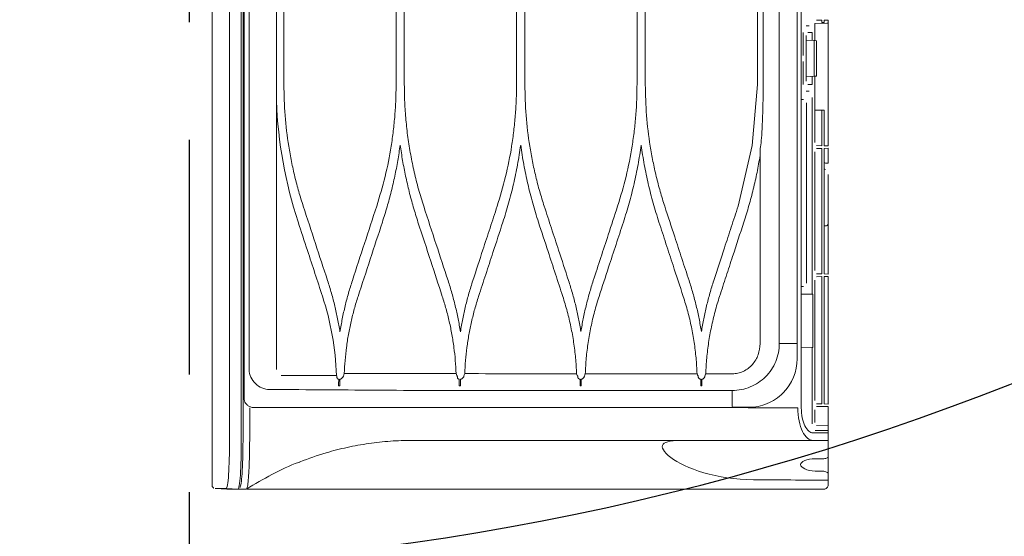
# Model space of a CAD drawing. Header units: inches. Extents: x 65192 to 78842, y -37594 to -36109.
# Tile 28 of 63: x 67292 to 67324, y -36754 to -36738. Entities that reach past the tile are written whole.
import ezdxf

# ---------------------------------------------------------------- set-up
doc = ezdxf.new("R2010")
doc.units = ezdxf.units.IN
doc.header["$MEASUREMENT"] = 0
doc.linetypes.add('HIDDEN', pattern=[0.375, 0.25, -0.125])
doc.layers.add('## 06 klimatyzator', color=30, linetype='Continuous', lineweight=15)
doc.layers.add('p--drzwi', color=7, linetype='Continuous')
doc.layers.add('p--podciąg', color=7, linetype='Continuous')

# ---------------------------------------------------------------- blocks, each defined once
blk = doc.blocks.new('drzwi-90-100')
blk.add_arc((10.8, 3.225), 84.153, 359.52334, 90.47666)
blk = doc.blocks.new('A$C66B7A3C4')
at = {"layer": '## 06 klimatyzator', "lineweight": 15}
for p, q in [((0.987, 1.56), (0.987, 85.44)), ((1.019, 84.083), (1.019, 2.917)), ((1.18, 3.822), (1.18, 83.178)), ((18.684, 82.346), (18.684, 4.654)), ((0.557, 43.5), (0.557, 1.56)), ((0.932, 1.56), (0.932, 43.5)), ((18.114, 43.5), (18.114, 4.654)), ((18.818, 43.5), (18.818, 2.6)), ((2.055, 29.154), (2.055, 3.822)), ((2.292, 17.395), (2.292, 12.923)), ((5.876, 12.923), (5.876, 17.499)), ((6.139, 17.499), (6.139, 12.923)), ((9.723, 12.923), (9.723, 17.499)), ((9.988, 17.499), (9.988, 12.923)), ((13.571, 12.923), (13.571, 17.499)), ((13.836, 17.499), (13.836, 12.923)), ((17.419, 12.923), (17.419, 17.499)), ((17.599, 17.499), (17.599, 12.923)), ((18.974, 14.795), (19.07, 14.795)), ((19.255, 14.871), (19.26, 14.871)), ((19.255, 14.322), (19.255, 14.871)), ((19.63, 14.878), (19.26, 14.871)), ((19.304, 14.975), (19.472, 14.978)), ((19.472, 14.978), (19.472, 14.907)), ((19.472, 14.907), (19.544, 14.907)), ((19.544, 14.98), (19.681, 14.982)), ((19.544, 14.907), (19.544, 14.98)), ((19.63, 14.878), (19.681, 14.878)), ((19.681, 14.878), (19.681, 14.982)), ((19.681, 14.878), (19.681, 11.069)), ((18.877, 13.854), (18.877, 14.585)), ((18.974, 13.026), (18.974, 14.484)), ((19.022, 14.587), (19.167, 14.587)), ((19.167, 14.327), (19.167, 14.587)), ((18.974, 14.337), (19.228, 14.324)), ((19.228, 14.324), (19.302, 14.32)), ((19.228, 13.186), (19.228, 14.324)), ((19.302, 14.32), (19.302, 13.19)), ((18.877, 12.924), (18.877, 13.655)), ((17.419, 12.923), (17.252, 10.971)), ((19.228, 13.186), (18.974, 13.172)), ((19.167, 12.923), (19.022, 12.923)), ((19.167, 12.923), (19.167, 13.183)), ((19.302, 13.19), (19.228, 13.186)), ((19.255, 11.077), (19.255, 13.187)), ((19.07, 12.715), (18.974, 12.715)), ((2.055, 12.385), (2.056, 12.386)), ((18.818, 12.45), (18.892, 12.444)), ((18.987, 12.34), (18.987, 6.582)), ((19.167, 6.233), (19.167, 12.505)), ((19.424, 12.099), (19.26, 12.099)), ((19.472, 12.099), (19.424, 12.099)), ((19.544, 12.099), (19.472, 12.099)), ((19.472, 12.099), (19.472, 10.969)), ((19.544, 12.099), (19.549, 12.099)), ((19.544, 10.968), (19.544, 12.099)), ((19.681, 10.965), (19.681, 11.069)), ((17.252, 10.971), (16.799, 9.036)), ((17.501, 4.653), (17.501, 10.817)), ((19.255, 6.982), (19.255, 10.776)), ((19.472, 10.969), (19.304, 10.972)), ((19.304, 10.881), (19.472, 10.884)), ((19.472, 10.884), (19.472, 6.874)), ((19.681, 10.965), (19.544, 10.968)), ((19.544, 10.885), (19.681, 10.887)), ((19.544, 6.873), (19.544, 10.885)), ((19.681, 10.887), (19.681, 10.411)), ((19.588, 10.411), (19.549, 10.433)), ((19.588, 10.411), (19.681, 10.411)), ((19.588, 10.213), (19.549, 10.235)), ((19.681, 9.542), (19.681, 10.05)), ((19.681, 7.129), (19.681, 8.482)), ((19.681, 7.129), (19.681, 6.975)), ((19.681, 6.871), (19.681, 6.975)), ((19.255, 2.833), (19.255, 6.681)), ((19.472, 6.874), (19.304, 6.877)), ((19.304, 6.786), (19.472, 6.789)), ((19.472, 6.789), (19.472, 2.725)), ((19.681, 6.87), (19.544, 6.873)), ((19.544, 6.79), (19.681, 6.793)), ((19.544, 2.724), (19.544, 6.79)), ((19.681, 6.871), (19.681, 6.87)), ((19.681, 6.793), (19.681, 6.689)), ((19.681, 6.689), (19.681, 2.826)), ((18.818, 6.472), (18.892, 6.478)), ((18.818, 6.227), (19.167, 6.233)), ((19.167, 6.233), (19.188, 6.233)), ((19.188, 6.233), (19.188, 4.529)), ((19.167, 4.529), (18.818, 4.535)), ((19.188, 4.529), (19.167, 4.529)), ((19.167, 2.089), (19.167, 4.529)), ((4.078, 3.51), (4.077, 3.302)), ((7.932, 3.51), (7.931, 3.302)), ((11.789, 3.51), (11.788, 3.302)), ((15.645, 3.51), (15.644, 3.302)), ((17.135, 2.61), (17.135, 2.616)), ((19.255, 2.136), (19.255, 2.533)), ((19.472, 2.725), (19.304, 2.728)), ((19.304, 2.638), (19.681, 2.645)), ((19.681, 2.722), (19.544, 2.724)), ((19.681, 2.722), (19.681, 2.826)), ((19.681, 2.541), (19.681, 2.645)), ((19.681, 2.541), (19.681, 2.129)), ((19.681, 2.025), (19.304, 2.032)), ((19.681, 2.025), (19.681, 2.129)), ((19.681, 2.025), (19.681, 1.872)), ((19.681, 2.025), (19.681, 2.025)), ((19.192, 1.799), (19.681, 1.799)), ((19.681, 1.872), (19.263, 1.879)), ((19.681, 1.872), (19.681, 1.799)), ((19.681, 1.799), (19.681, 1.56)), ((19.192, 1.56), (19.681, 1.56)), ((19.681, 1.026), (19.681, 0.748)), ((19.681, 0.748), (19.681, 0.484)), ((19.681, 0.29), (19.681, 0.339)), ((0.104, 0.022), (0.47, 0.003)), ((0.829, 0.003), (0.454, 0.022)), ((19.681, 0.29), (19.681, 0.265))]:
    blk.add_line(p, q, dxfattribs=at)
for points, knots in [([(0.003, 43.5), (0.003, 42.715), (0.003, 41.93), (0.003, 41.145), (0.003, 40.406), (0.003, 39.667), (0.003, 38.927), (0.003, 38.234), (0.003, 37.541), (0.003, 36.848), (0.003, 36.201), (0.003, 35.554), (0.003, 34.907), (0.003, 34.305), (0.003, 33.704), (0.003, 33.103), (0.003, 32.548), (0.003, 31.993), (0.003, 31.437), (0.003, 30.928), (0.003, 30.419), (0.003, 29.91), (0.003, 29.542), (0.003, 29.174), (0.003, 28.806), (0.003, 28.466), (0.003, 28.127), (0.003, 27.787), (0.003, 27.476), (0.003, 27.165), (0.003, 26.854), (0.003, 26.571), (0.003, 26.289), (0.003, 26.006), (0.003, 25.752), (0.003, 25.497), (0.003, 25.243), (0.003, 25.007), (0.003, 24.771), (0.003, 24.535), (0.003, 24.275), (0.003, 24.016), (0.003, 23.756), (0.003, 23.384), (0.003, 23.013), (0.003, 22.641), (0.003, 22.223), (0.003, 21.805), (0.003, 21.388), (0.003, 20.924), (0.003, 20.46), (0.003, 19.996), (0.003, 19.485), (0.003, 18.975), (0.003, 18.465), (0.003, 17.909), (0.003, 17.353), (0.003, 16.796), (0.003, 16.194), (0.003, 15.591), (0.003, 14.989), (0.003, 14.34), (0.003, 13.692), (0.003, 13.043), (0.003, 12.408), (0.003, 11.773), (0.003, 11.137), (0.003, 10.464), (0.003, 9.79), (0.003, 9.116), (0.003, 8.403), (0.003, 7.69), (0.003, 6.978), (0.003, 6.226), (0.003, 5.475), (0.003, 4.723), (0.003, 3.933), (0.003, 3.143), (0.003, 2.352), (0.003, 1.61), (0.003, 0.868), (0.003, 0.126)], [0, 0, 0, 0, 1, 1, 1, 2, 2, 2, 3, 3, 3, 4, 4, 4, 5, 5, 5, 6, 6, 6, 7, 7, 7, 8, 8, 8, 9, 9, 9, 10, 10, 10, 11, 11, 11, 12, 12, 12, 13, 13, 13, 14, 14, 14, 15, 15, 15, 16, 16, 16, 17, 17, 17, 18, 18, 18, 19, 19, 19, 20, 20, 20, 21, 21, 21, 22, 22, 22, 23, 23, 23, 24, 24, 24, 25, 25, 25, 26, 26, 26, 27, 27, 27, 27]), ([(2.292, 12.923), (2.299, 12.593), (2.307, 12.262), (2.331, 11.933), (2.355, 11.605), (2.396, 11.278), (2.448, 10.954), (2.474, 10.789), (2.503, 10.626), (2.536, 10.463), (2.568, 10.301), (2.604, 10.14), (2.643, 9.979), (2.682, 9.82), (2.723, 9.661), (2.768, 9.504), (2.813, 9.347), (2.862, 9.192), (2.911, 9.036)], [0, 0, 0, 0, 1, 1, 1, 2, 2, 2, 3, 3, 3, 4, 4, 4, 5, 5, 5, 6, 6, 6, 6]), ([(5.256, 9.036), (5.351, 9.351), (5.446, 9.665), (5.525, 9.984), (5.604, 10.303), (5.667, 10.626), (5.719, 10.951), (5.745, 11.115), (5.768, 11.278), (5.787, 11.443), (5.807, 11.606), (5.823, 11.771), (5.836, 11.935), (5.85, 12.099), (5.86, 12.264), (5.866, 12.428), (5.872, 12.593), (5.874, 12.758), (5.876, 12.923)], [0, 0, 0, 0, 1, 1, 1, 2, 2, 2, 3, 3, 3, 4, 4, 4, 5, 5, 5, 6, 6, 6, 6]), ([(6.139, 12.923), (6.142, 12.734), (6.144, 12.545), (6.152, 12.356), (6.16, 12.168), (6.173, 11.981), (6.19, 11.794), (6.207, 11.607), (6.228, 11.421), (6.253, 11.235), (6.278, 11.049), (6.308, 10.864), (6.342, 10.68), (6.375, 10.495), (6.413, 10.311), (6.455, 10.128), (6.497, 9.944), (6.543, 9.762), (6.595, 9.58), (6.646, 9.398), (6.703, 9.217), (6.759, 9.036)], [0, 0, 0, 0, 1, 1, 1, 2, 2, 2, 3, 3, 3, 4, 4, 4, 5, 5, 5, 6, 6, 6, 7, 7, 7, 7]), ([(9.103, 9.036), (9.198, 9.351), (9.293, 9.665), (9.372, 9.984), (9.452, 10.303), (9.515, 10.628), (9.567, 10.953), (9.592, 11.116), (9.615, 11.28), (9.635, 11.444), (9.654, 11.607), (9.671, 11.771), (9.684, 11.935), (9.697, 12.099), (9.707, 12.264), (9.713, 12.428), (9.719, 12.593), (9.721, 12.758), (9.723, 12.923)], [0, 0, 0, 0, 1, 1, 1, 2, 2, 2, 3, 3, 3, 4, 4, 4, 5, 5, 5, 6, 6, 6, 6]), ([(9.988, 12.923), (9.995, 12.593), (10.003, 12.264), (10.027, 11.936), (10.051, 11.608), (10.092, 11.28), (10.144, 10.954), (10.17, 10.792), (10.199, 10.63), (10.231, 10.468), (10.264, 10.307), (10.299, 10.146), (10.338, 9.987), (10.376, 9.827), (10.418, 9.667), (10.463, 9.509), (10.509, 9.351), (10.558, 9.194), (10.608, 9.036)], [0, 0, 0, 0, 1, 1, 1, 2, 2, 2, 3, 3, 3, 4, 4, 4, 5, 5, 5, 6, 6, 6, 6]), ([(12.951, 9.036), (13.046, 9.351), (13.141, 9.666), (13.22, 9.986), (13.3, 10.305), (13.363, 10.629), (13.415, 10.955), (13.44, 11.118), (13.463, 11.281), (13.483, 11.445), (13.502, 11.609), (13.518, 11.772), (13.532, 11.936), (13.545, 12.1), (13.555, 12.265), (13.561, 12.429), (13.567, 12.593), (13.569, 12.758), (13.571, 12.923)], [0, 0, 0, 0, 1, 1, 1, 2, 2, 2, 3, 3, 3, 4, 4, 4, 5, 5, 5, 6, 6, 6, 6]), ([(13.836, 12.923), (13.844, 12.594), (13.851, 12.265), (13.875, 11.937), (13.899, 11.609), (13.94, 11.281), (13.992, 10.956), (14.018, 10.793), (14.047, 10.631), (14.08, 10.469), (14.112, 10.308), (14.147, 10.147), (14.186, 9.987), (14.225, 9.827), (14.266, 9.667), (14.311, 9.509), (14.357, 9.351), (14.406, 9.194), (14.456, 9.036)], [0, 0, 0, 0, 1, 1, 1, 2, 2, 2, 3, 3, 3, 4, 4, 4, 5, 5, 5, 6, 6, 6, 6]), ([(17.599, 12.923), (17.599, 12.907), (17.599, 12.891), (17.599, 12.876), (17.599, 12.778), (17.598, 12.679), (17.597, 12.581), (17.596, 12.501), (17.595, 12.421), (17.594, 12.34)], [0, 0, 0, 0, 1, 1, 1, 2, 2, 2, 3, 3, 3, 3]), ([(17.594, 12.34), (17.593, 12.288), (17.592, 12.236), (17.59, 12.183), (17.587, 12.066), (17.584, 11.949), (17.58, 11.831), (17.575, 11.716), (17.571, 11.601), (17.565, 11.486)], [0, 0, 0, 0, 1, 1, 1, 2, 2, 2, 3, 3, 3, 3]), ([(17.565, 11.486), (17.563, 11.452), (17.562, 11.417), (17.559, 11.383), (17.553, 11.275), (17.545, 11.167), (17.532, 11.06)], [0, 0, 0, 0, 1, 1, 1, 2, 2, 2, 2]), ([(6.007, 10.99), (5.983, 10.824), (5.958, 10.658), (5.93, 10.492), (5.901, 10.327), (5.869, 10.162), (5.834, 9.998), (5.799, 9.833), (5.761, 9.669), (5.72, 9.506), (5.679, 9.342), (5.636, 9.178), (5.589, 9.017), (5.541, 8.854), (5.49, 8.692), (5.439, 8.53)], [0, 0, 0, 0, 1, 1, 1, 2, 2, 2, 3, 3, 3, 4, 4, 4, 5, 5, 5, 5]), ([(6.576, 8.53), (6.525, 8.692), (6.474, 8.854), (6.426, 9.017), (6.379, 9.179), (6.335, 9.342), (6.294, 9.507), (6.254, 9.67), (6.216, 9.834), (6.181, 9.998), (6.146, 10.163), (6.114, 10.327), (6.085, 10.493), (6.057, 10.658), (6.032, 10.824), (6.007, 10.99)], [0, 0, 0, 0, 1, 1, 1, 2, 2, 2, 3, 3, 3, 4, 4, 4, 5, 5, 5, 5]), ([(9.855, 10.985), (9.824, 10.778), (9.792, 10.57), (9.755, 10.363), (9.718, 10.156), (9.674, 9.951), (9.627, 9.746), (9.579, 9.542), (9.528, 9.338), (9.471, 9.135), (9.413, 8.932), (9.35, 8.731), (9.287, 8.53)], [0, 0, 0, 0, 1, 1, 1, 2, 2, 2, 3, 3, 3, 4, 4, 4, 4]), ([(10.423, 8.53), (10.36, 8.732), (10.297, 8.934), (10.239, 9.138), (10.182, 9.341), (10.131, 9.545), (10.083, 9.75), (10.036, 9.954), (9.993, 10.16), (9.955, 10.366), (9.918, 10.572), (9.887, 10.779), (9.855, 10.985)], [0, 0, 0, 0, 1, 1, 1, 2, 2, 2, 3, 3, 3, 4, 4, 4, 4]), ([(13.703, 10.984), (13.672, 10.776), (13.641, 10.569), (13.603, 10.363), (13.566, 10.157), (13.522, 9.952), (13.475, 9.747), (13.428, 9.542), (13.376, 9.338), (13.319, 9.136), (13.262, 8.933), (13.199, 8.732), (13.136, 8.53)], [0, 0, 0, 0, 1, 1, 1, 2, 2, 2, 3, 3, 3, 4, 4, 4, 4]), ([(14.271, 8.53), (14.208, 8.732), (14.145, 8.933), (14.087, 9.136), (14.03, 9.339), (13.979, 9.542), (13.931, 9.747), (13.884, 9.952), (13.841, 10.157), (13.803, 10.363), (13.766, 10.569), (13.735, 10.776), (13.703, 10.984)], [0, 0, 0, 0, 1, 1, 1, 2, 2, 2, 3, 3, 3, 4, 4, 4, 4]), ([(17.501, 10.653), (17.47, 10.474), (17.439, 10.294), (17.403, 10.116), (17.368, 9.938), (17.327, 9.76), (17.284, 9.583), (17.241, 9.406), (17.195, 9.23), (17.144, 9.055), (17.094, 8.879), (17.039, 8.704), (16.984, 8.53)], [0, 0, 0, 0, 1, 1, 1, 2, 2, 2, 3, 3, 3, 4, 4, 4, 4]), ([(19.681, 9.542), (19.681, 9.474), (19.681, 9.407), (19.681, 9.34), (19.681, 9.273), (19.681, 9.208), (19.681, 9.144), (19.681, 9.081), (19.681, 9.021), (19.681, 8.965), (19.681, 8.908), (19.681, 8.855), (19.681, 8.807), (19.681, 8.759), (19.681, 8.716), (19.681, 8.678), (19.681, 8.64), (19.681, 8.608), (19.681, 8.582), (19.681, 8.555), (19.681, 8.536), (19.681, 8.522), (19.681, 8.509), (19.681, 8.502), (19.681, 8.502)], [0, 0, 0, 0, 1, 1, 1, 2, 2, 2, 3, 3, 3, 4, 4, 4, 5, 5, 5, 6, 6, 6, 7, 7, 7, 8, 8, 8, 8]), ([(2.911, 9.036), (3.041, 8.641), (3.17, 8.245), (3.3, 7.849), (3.429, 7.454), (3.558, 7.059), (3.687, 6.664)], [0, 0, 0, 0, 1, 1, 1, 2, 2, 2, 2]), ([(6.759, 9.036), (6.892, 8.63), (7.025, 8.223), (7.158, 7.816), (7.284, 7.432), (7.41, 7.048), (7.536, 6.664)], [0, 0, 0, 0, 1, 1, 1, 2, 2, 2, 2]), ([(8.327, 6.664), (8.434, 6.991), (8.541, 7.318), (8.648, 7.645), (8.724, 7.877), (8.8, 8.109), (8.876, 8.341), (8.951, 8.573), (9.027, 8.804), (9.103, 9.036)], [0, 0, 0, 0, 1, 1, 1, 2, 2, 2, 3, 3, 3, 3]), ([(10.608, 9.036), (10.684, 8.803), (10.761, 8.569), (10.837, 8.335), (10.914, 8.101), (10.99, 7.868), (11.067, 7.634), (11.173, 7.311), (11.278, 6.987), (11.384, 6.664)], [0, 0, 0, 0, 1, 1, 1, 2, 2, 2, 3, 3, 3, 3]), ([(12.175, 6.664), (12.254, 6.908), (12.334, 7.151), (12.414, 7.395), (12.493, 7.638), (12.573, 7.882), (12.653, 8.125), (12.752, 8.429), (12.851, 8.733), (12.951, 9.036)], [0, 0, 0, 0, 1, 1, 1, 2, 2, 2, 3, 3, 3, 3]), ([(14.456, 9.036), (14.562, 8.712), (14.668, 8.388), (14.774, 8.064), (14.85, 7.831), (14.927, 7.598), (15.003, 7.364), (15.08, 7.131), (15.156, 6.898), (15.232, 6.664)], [0, 0, 0, 0, 1, 1, 1, 2, 2, 2, 3, 3, 3, 3]), ([(16.022, 6.664), (16.136, 7.012), (16.25, 7.36), (16.364, 7.708), (16.437, 7.93), (16.509, 8.151), (16.581, 8.372), (16.654, 8.594), (16.726, 8.815), (16.799, 9.036)], [0, 0, 0, 0, 1, 1, 1, 2, 2, 2, 3, 3, 3, 3]), ([(7.352, 6.158), (7.23, 6.532), (7.107, 6.906), (6.985, 7.279), (6.849, 7.696), (6.712, 8.113), (6.576, 8.53)], [0, 0, 0, 0, 1, 1, 1, 2, 2, 2, 2]), ([(9.287, 8.53), (9.182, 8.208), (9.077, 7.886), (8.971, 7.564), (8.894, 7.33), (8.818, 7.095), (8.741, 6.861), (8.664, 6.627), (8.588, 6.392), (8.511, 6.158)], [0, 0, 0, 0, 1, 1, 1, 2, 2, 2, 3, 3, 3, 3]), ([(11.2, 6.158), (11.122, 6.396), (11.044, 6.634), (10.966, 6.872), (10.888, 7.111), (10.81, 7.349), (10.732, 7.587), (10.629, 7.901), (10.526, 8.216), (10.423, 8.53)], [0, 0, 0, 0, 1, 1, 1, 2, 2, 2, 3, 3, 3, 3]), ([(13.136, 8.53), (13.057, 8.29), (12.979, 8.051), (12.9, 7.811), (12.822, 7.572), (12.743, 7.332), (12.665, 7.092), (12.563, 6.781), (12.461, 6.469), (12.359, 6.158)], [0, 0, 0, 0, 1, 1, 1, 2, 2, 2, 3, 3, 3, 3]), ([(15.047, 6.158), (14.939, 6.489), (14.83, 6.821), (14.722, 7.153), (14.647, 7.382), (14.572, 7.612), (14.496, 7.841), (14.421, 8.071), (14.346, 8.3), (14.271, 8.53)], [0, 0, 0, 0, 1, 1, 1, 2, 2, 2, 3, 3, 3, 3]), ([(16.984, 8.53), (16.864, 8.164), (16.744, 7.798), (16.624, 7.432), (16.555, 7.219), (16.485, 7.007), (16.416, 6.795), (16.346, 6.582), (16.277, 6.37), (16.207, 6.158)], [0, 0, 0, 0, 1, 1, 1, 2, 2, 2, 3, 3, 3, 3]), ([(19.549, 8.414), (19.549, 8.415), (19.55, 8.414), (19.551, 8.414), (19.557, 8.411), (19.563, 8.409), (19.569, 8.408), (19.575, 8.407), (19.582, 8.406), (19.588, 8.406), (19.595, 8.406), (19.601, 8.407), (19.607, 8.408), (19.613, 8.409), (19.619, 8.411), (19.625, 8.414), (19.636, 8.419), (19.646, 8.426), (19.654, 8.435), (19.663, 8.444), (19.669, 8.454), (19.674, 8.466), (19.679, 8.477), (19.681, 8.489), (19.681, 8.502)], [0, 0, 0, 0, 1, 1, 1, 2, 2, 2, 3, 3, 3, 4, 4, 4, 5, 5, 5, 6, 6, 6, 7, 7, 7, 8, 8, 8, 8]), ([(3.687, 6.664), (3.73, 6.529), (3.773, 6.394), (3.812, 6.258), (3.85, 6.123), (3.886, 5.986), (3.919, 5.85), (3.952, 5.714), (3.982, 5.577), (4.009, 5.44), (4.036, 5.303), (4.06, 5.166), (4.083, 5.028)], [0, 0, 0, 0, 1, 1, 1, 2, 2, 2, 3, 3, 3, 4, 4, 4, 4]), ([(4.083, 5.028), (4.107, 5.167), (4.131, 5.305), (4.158, 5.443), (4.185, 5.581), (4.216, 5.718), (4.249, 5.854), (4.282, 5.99), (4.317, 6.126), (4.356, 6.261), (4.395, 6.396), (4.437, 6.53), (4.48, 6.664)], [0, 0, 0, 0, 1, 1, 1, 2, 2, 2, 3, 3, 3, 4, 4, 4, 4]), ([(7.536, 6.664), (7.578, 6.53), (7.62, 6.396), (7.659, 6.261), (7.698, 6.126), (7.733, 5.991), (7.766, 5.854), (7.799, 5.718), (7.83, 5.582), (7.857, 5.444), (7.884, 5.307), (7.908, 5.169), (7.931, 5.031)], [0, 0, 0, 0, 1, 1, 1, 2, 2, 2, 3, 3, 3, 4, 4, 4, 4]), ([(7.931, 5.031), (7.955, 5.169), (7.978, 5.306), (8.005, 5.443), (8.033, 5.58), (8.063, 5.716), (8.096, 5.852), (8.129, 5.988), (8.164, 6.124), (8.203, 6.259), (8.242, 6.395), (8.285, 6.529), (8.327, 6.664)], [0, 0, 0, 0, 1, 1, 1, 2, 2, 2, 3, 3, 3, 4, 4, 4, 4]), ([(11.384, 6.664), (11.426, 6.53), (11.469, 6.396), (11.507, 6.261), (11.546, 6.127), (11.581, 5.991), (11.614, 5.855), (11.647, 5.719), (11.678, 5.583), (11.705, 5.446), (11.732, 5.309), (11.756, 5.172), (11.779, 5.034)], [0, 0, 0, 0, 1, 1, 1, 2, 2, 2, 3, 3, 3, 4, 4, 4, 4]), ([(11.779, 5.034), (11.803, 5.171), (11.826, 5.309), (11.854, 5.445), (11.881, 5.582), (11.911, 5.719), (11.944, 5.854), (11.977, 5.99), (12.012, 6.126), (12.051, 6.26), (12.09, 6.396), (12.132, 6.53), (12.175, 6.664)], [0, 0, 0, 0, 1, 1, 1, 2, 2, 2, 3, 3, 3, 4, 4, 4, 4]), ([(15.232, 6.664), (15.275, 6.53), (15.317, 6.396), (15.356, 6.261), (15.394, 6.127), (15.43, 5.991), (15.463, 5.855), (15.495, 5.72), (15.526, 5.583), (15.553, 5.447), (15.58, 5.31), (15.604, 5.172), (15.627, 5.035)], [0, 0, 0, 0, 1, 1, 1, 2, 2, 2, 3, 3, 3, 4, 4, 4, 4]), ([(15.627, 5.035), (15.651, 5.172), (15.674, 5.31), (15.701, 5.446), (15.729, 5.583), (15.759, 5.719), (15.792, 5.855), (15.825, 5.991), (15.86, 6.126), (15.899, 6.261), (15.938, 6.396), (15.98, 6.53), (16.022, 6.664)], [0, 0, 0, 0, 1, 1, 1, 2, 2, 2, 3, 3, 3, 4, 4, 4, 4]), ([(4.662, 6.158), (4.621, 6.025), (4.579, 5.891), (4.541, 5.757), (4.503, 5.623), (4.47, 5.488), (4.439, 5.352), (4.408, 5.216), (4.38, 5.08), (4.356, 4.943), (4.331, 4.806), (4.31, 4.668), (4.292, 4.53), (4.273, 4.392), (4.258, 4.253), (4.247, 4.114), (4.236, 3.974), (4.229, 3.834), (4.222, 3.693)], [0, 0, 0, 0, 1, 1, 1, 2, 2, 2, 3, 3, 3, 4, 4, 4, 5, 5, 5, 6, 6, 6, 6]), ([(7.793, 3.691), (7.786, 3.831), (7.779, 3.972), (7.767, 4.112), (7.756, 4.251), (7.741, 4.39), (7.723, 4.529), (7.705, 4.667), (7.683, 4.805), (7.659, 4.942), (7.634, 5.079), (7.606, 5.215), (7.576, 5.351), (7.545, 5.487), (7.511, 5.622), (7.473, 5.756), (7.436, 5.891), (7.394, 6.024), (7.352, 6.158)], [0, 0, 0, 0, 1, 1, 1, 2, 2, 2, 3, 3, 3, 4, 4, 4, 5, 5, 5, 6, 6, 6, 6]), ([(8.511, 6.158), (8.469, 6.023), (8.427, 5.889), (8.389, 5.753), (8.351, 5.619), (8.317, 5.483), (8.286, 5.346), (8.255, 5.21), (8.228, 5.074), (8.203, 4.937), (8.179, 4.8), (8.157, 4.662), (8.139, 4.524), (8.121, 4.386), (8.106, 4.247), (8.095, 4.109), (8.084, 3.97), (8.077, 3.83), (8.07, 3.691)], [0, 0, 0, 0, 1, 1, 1, 2, 2, 2, 3, 3, 3, 4, 4, 4, 5, 5, 5, 6, 6, 6, 6]), ([(11.641, 3.688), (11.632, 3.856), (11.623, 4.025), (11.608, 4.192), (11.593, 4.359), (11.572, 4.526), (11.547, 4.692), (11.522, 4.857), (11.493, 5.022), (11.459, 5.185), (11.425, 5.349), (11.387, 5.513), (11.343, 5.674), (11.299, 5.836), (11.249, 5.997), (11.2, 6.158)], [0, 0, 0, 0, 1, 1, 1, 2, 2, 2, 3, 3, 3, 4, 4, 4, 5, 5, 5, 5]), ([(12.359, 6.158), (12.309, 5.997), (12.259, 5.835), (12.215, 5.673), (12.171, 5.511), (12.133, 5.347), (12.099, 5.183), (12.065, 5.019), (12.036, 4.854), (12.011, 4.689), (11.986, 4.524), (11.965, 4.357), (11.95, 4.191), (11.936, 4.023), (11.927, 3.856), (11.918, 3.688)], [0, 0, 0, 0, 1, 1, 1, 2, 2, 2, 3, 3, 3, 4, 4, 4, 5, 5, 5, 5]), ([(15.488, 3.687), (15.479, 3.855), (15.471, 4.023), (15.456, 4.191), (15.441, 4.358), (15.42, 4.524), (15.395, 4.69), (15.37, 4.856), (15.341, 5.02), (15.307, 5.184), (15.273, 5.348), (15.235, 5.512), (15.191, 5.673), (15.147, 5.836), (15.097, 5.997), (15.047, 6.158)], [0, 0, 0, 0, 1, 1, 1, 2, 2, 2, 3, 3, 3, 4, 4, 4, 5, 5, 5, 5]), ([(16.207, 6.158), (16.157, 5.996), (16.107, 5.835), (16.063, 5.672), (16.019, 5.51), (15.981, 5.347), (15.947, 5.182), (15.913, 5.018), (15.884, 4.854), (15.859, 4.688), (15.834, 4.523), (15.813, 4.357), (15.799, 4.19), (15.784, 4.023), (15.775, 3.855), (15.766, 3.687)], [0, 0, 0, 0, 1, 1, 1, 2, 2, 2, 3, 3, 3, 4, 4, 4, 5, 5, 5, 5]), ([(17.501, 4.653), (17.501, 4.532), (17.48, 4.41), (17.439, 4.296), (17.397, 4.182), (17.335, 4.075), (17.255, 3.984), (17.215, 3.938), (17.17, 3.897), (17.122, 3.86), (17.073, 3.823), (17.021, 3.791), (16.966, 3.765), (16.911, 3.74), (16.853, 3.72), (16.794, 3.707), (16.735, 3.694), (16.674, 3.687), (16.613, 3.687)], [0, 0, 0, 0, 1, 1, 1, 2, 2, 2, 3, 3, 3, 4, 4, 4, 5, 5, 5, 6, 6, 6, 6]), ([(18.114, 4.654), (18.114, 4.458), (18.075, 4.259), (18, 4.079), (17.925, 3.898), (17.815, 3.73), (17.676, 3.592), (17.537, 3.453), (17.371, 3.343), (17.189, 3.268), (17.007, 3.193), (16.812, 3.156), (16.615, 3.156)], [0, 0, 0, 0, 1, 1, 1, 2, 2, 2, 3, 3, 3, 4, 4, 4, 4]), ([(18.684, 4.654), (18.684, 4.518), (18.684, 4.383), (18.684, 4.247), (18.684, 4.22), (18.684, 4.193), (18.685, 4.165)], [0, 0, 0, 0, 1, 1, 1, 2, 2, 2, 2]), ([(18.685, 4.165), (18.685, 3.762), (18.518, 3.357), (18.231, 3.07), (18.087, 2.926), (17.915, 2.811), (17.729, 2.734), (17.542, 2.657), (17.337, 2.616), (17.135, 2.616)], [0, 0, 0, 0, 1, 1, 1, 2, 2, 2, 3, 3, 3, 3]), ([(1.836, 3.185), (1.668, 3.185), (1.503, 3.253), (1.382, 3.372), (1.262, 3.492), (1.18, 3.653), (1.18, 3.822)], [0, 0, 0, 0, 1, 1, 1, 2, 2, 2, 2]), ([(3.969, 3.634), (3.743, 3.634), (3.516, 3.634), (3.286, 3.634), (3.105, 3.634), (2.923, 3.634), (2.738, 3.634), (2.553, 3.633), (2.366, 3.633), (2.208, 3.633)], [0, 0, 0, 0, 1, 1, 1, 2, 2, 2, 3, 3, 3, 3]), ([(3.97, 3.631), (3.971, 3.629), (3.972, 3.628), (3.975, 3.626), (3.976, 3.625), (3.978, 3.625), (3.98, 3.624)], [0, 0, 0, 0, 1, 1, 1, 2, 2, 2, 2]), ([(3.983, 3.614), (3.985, 3.604), (3.986, 3.593), (3.987, 3.582), (3.988, 3.573), (3.989, 3.564), (3.99, 3.555)], [0, 0, 0, 0, 1, 1, 1, 2, 2, 2, 2]), ([(4, 3.535), (3.997, 3.539), (3.994, 3.543), (3.992, 3.547), (3.991, 3.55), (3.991, 3.552), (3.99, 3.555)], [0, 0, 0, 0, 1, 1, 1, 2, 2, 2, 2]), ([(4.021, 3.517), (4.018, 3.52), (4.014, 3.523), (4.011, 3.526), (4.007, 3.529), (4.004, 3.532), (4, 3.535)], [0, 0, 0, 0, 1, 1, 1, 2, 2, 2, 2]), ([(4.043, 3.51), (4.039, 3.51), (4.035, 3.511), (4.031, 3.512), (4.028, 3.513), (4.025, 3.515), (4.023, 3.516), (4.022, 3.517), (4.021, 3.517), (4.021, 3.517)], [0, 0, 0, 0, 1, 1, 1, 2, 2, 2, 3, 3, 3, 3]), ([(4.124, 3.53), (4.119, 3.526), (4.114, 3.522), (4.108, 3.519), (4.103, 3.516), (4.099, 3.514), (4.094, 3.513), (4.09, 3.511), (4.085, 3.511), (4.081, 3.51), (4.08, 3.51), (4.078, 3.509), (4.078, 3.51)], [0, 0, 0, 0, 1, 1, 1, 2, 2, 2, 3, 3, 3, 4, 4, 4, 4]), ([(4.166, 3.568), (4.159, 3.562), (4.153, 3.556), (4.146, 3.55), (4.139, 3.543), (4.131, 3.537), (4.124, 3.53)], [0, 0, 0, 0, 1, 1, 1, 2, 2, 2, 2]), ([(4.193, 3.613), (4.191, 3.605), (4.188, 3.597), (4.183, 3.589), (4.179, 3.582), (4.173, 3.575), (4.166, 3.568)], [0, 0, 0, 0, 1, 1, 1, 2, 2, 2, 2]), ([(7.793, 3.691), (7.185, 3.692), (6.585, 3.692), (5.991, 3.693), (5.397, 3.694), (4.813, 3.694), (4.222, 3.693)], [0, 0, 0, 0, 1, 1, 1, 2, 2, 2, 2]), ([(7.816, 3.633), (7.817, 3.631), (7.819, 3.629), (7.821, 3.628), (7.823, 3.627), (7.824, 3.626), (7.826, 3.625)], [0, 0, 0, 0, 1, 1, 1, 2, 2, 2, 2]), ([(7.83, 3.614), (7.831, 3.605), (7.832, 3.596), (7.833, 3.587), (7.834, 3.578), (7.835, 3.57), (7.836, 3.561)], [0, 0, 0, 0, 1, 1, 1, 2, 2, 2, 2]), ([(7.847, 3.539), (7.843, 3.542), (7.84, 3.547), (7.839, 3.551), (7.837, 3.554), (7.836, 3.558), (7.836, 3.561)], [0, 0, 0, 0, 1, 1, 1, 2, 2, 2, 2]), ([(7.871, 3.519), (7.867, 3.522), (7.863, 3.525), (7.859, 3.529), (7.855, 3.532), (7.851, 3.535), (7.847, 3.539)], [0, 0, 0, 0, 1, 1, 1, 2, 2, 2, 2]), ([(7.894, 3.51), (7.889, 3.51), (7.884, 3.511), (7.88, 3.513), (7.877, 3.514), (7.874, 3.516), (7.871, 3.519)], [0, 0, 0, 0, 1, 1, 1, 2, 2, 2, 2]), ([(7.976, 3.529), (7.971, 3.525), (7.966, 3.521), (7.96, 3.518), (7.956, 3.515), (7.951, 3.513), (7.946, 3.512), (7.942, 3.511), (7.938, 3.51), (7.934, 3.51)], [0, 0, 0, 0, 1, 1, 1, 2, 2, 2, 3, 3, 3, 3]), ([(8.016, 3.565), (8.01, 3.559), (8.003, 3.553), (7.996, 3.547), (7.99, 3.541), (7.983, 3.535), (7.976, 3.529)], [0, 0, 0, 0, 1, 1, 1, 2, 2, 2, 2]), ([(8.041, 3.607), (8.039, 3.599), (8.036, 3.59), (8.031, 3.582), (8.027, 3.576), (8.022, 3.57), (8.016, 3.565)], [0, 0, 0, 0, 1, 1, 1, 2, 2, 2, 2]), ([(11.661, 3.636), (11.662, 3.634), (11.664, 3.632), (11.666, 3.63), (11.668, 3.629), (11.67, 3.629), (11.672, 3.628)], [0, 0, 0, 0, 1, 1, 1, 2, 2, 2, 2]), ([(11.694, 3.545), (11.689, 3.549), (11.686, 3.555), (11.683, 3.561), (11.682, 3.564), (11.681, 3.568), (11.681, 3.572)], [0, 0, 0, 0, 1, 1, 1, 2, 2, 2, 2]), ([(11.722, 3.521), (11.717, 3.525), (11.713, 3.529), (11.708, 3.533), (11.703, 3.537), (11.699, 3.541), (11.694, 3.545)], [0, 0, 0, 0, 1, 1, 1, 2, 2, 2, 2]), ([(11.751, 3.51), (11.746, 3.51), (11.742, 3.511), (11.738, 3.512), (11.735, 3.513), (11.731, 3.514), (11.728, 3.516), (11.726, 3.517), (11.724, 3.519), (11.722, 3.521)], [0, 0, 0, 0, 1, 1, 1, 2, 2, 2, 3, 3, 3, 3]), ([(11.829, 3.526), (11.825, 3.523), (11.82, 3.519), (11.815, 3.517), (11.811, 3.514), (11.806, 3.513), (11.802, 3.512), (11.798, 3.511), (11.793, 3.51), (11.789, 3.51)], [0, 0, 0, 0, 1, 1, 1, 2, 2, 2, 3, 3, 3, 3]), ([(11.866, 3.559), (11.86, 3.554), (11.854, 3.548), (11.848, 3.543), (11.842, 3.537), (11.835, 3.532), (11.829, 3.526)], [0, 0, 0, 0, 1, 1, 1, 2, 2, 2, 2]), ([(11.888, 3.597), (11.887, 3.589), (11.883, 3.581), (11.878, 3.573), (11.875, 3.568), (11.871, 3.563), (11.866, 3.559)], [0, 0, 0, 0, 1, 1, 1, 2, 2, 2, 2]), ([(15.507, 3.639), (15.508, 3.637), (15.51, 3.635), (15.513, 3.633), (15.514, 3.632), (15.516, 3.631), (15.518, 3.63)], [0, 0, 0, 0, 1, 1, 1, 2, 2, 2, 2]), ([(15.542, 3.55), (15.537, 3.554), (15.533, 3.56), (15.531, 3.566), (15.529, 3.571), (15.527, 3.576), (15.527, 3.581)], [0, 0, 0, 0, 1, 1, 1, 2, 2, 2, 2]), ([(15.573, 3.522), (15.568, 3.527), (15.563, 3.532), (15.558, 3.536), (15.553, 3.541), (15.547, 3.545), (15.542, 3.55)], [0, 0, 0, 0, 1, 1, 1, 2, 2, 2, 2]), ([(15.605, 3.51), (15.6, 3.51), (15.596, 3.511), (15.592, 3.512), (15.588, 3.513), (15.584, 3.515), (15.581, 3.517), (15.578, 3.518), (15.575, 3.52), (15.573, 3.522)], [0, 0, 0, 0, 1, 1, 1, 2, 2, 2, 3, 3, 3, 3]), ([(15.681, 3.524), (15.678, 3.521), (15.673, 3.518), (15.668, 3.515), (15.664, 3.514), (15.66, 3.512), (15.655, 3.511), (15.652, 3.511), (15.649, 3.51), (15.646, 3.51)], [0, 0, 0, 0, 1, 1, 1, 2, 2, 2, 3, 3, 3, 3]), ([(15.716, 3.554), (15.71, 3.549), (15.704, 3.544), (15.699, 3.539), (15.693, 3.534), (15.687, 3.529), (15.681, 3.524)], [0, 0, 0, 0, 1, 1, 1, 2, 2, 2, 2]), ([(15.735, 3.588), (15.733, 3.58), (15.73, 3.572), (15.726, 3.565), (15.723, 3.561), (15.72, 3.558), (15.716, 3.554)], [0, 0, 0, 0, 1, 1, 1, 2, 2, 2, 2]), ([(15.766, 3.687), (15.765, 3.684), (15.764, 3.681), (15.762, 3.677), (15.754, 3.656), (15.746, 3.635), (15.738, 3.614)], [0, 0, 0, 0, 1, 1, 1, 2, 2, 2, 2]), ([(16.615, 3.156), (15.347, 3.156), (14.078, 3.155), (12.818, 3.154), (11.558, 3.153), (10.305, 3.152), (9.074, 3.153), (8.459, 3.154), (7.848, 3.155), (7.243, 3.156), (6.638, 3.157), (6.041, 3.156), (5.448, 3.162), (4.856, 3.167), (4.271, 3.169), (3.674, 3.174), (3.077, 3.178), (2.465, 3.183), (1.836, 3.185)], [0, 0, 0, 0, 1, 1, 1, 2, 2, 2, 3, 3, 3, 4, 4, 4, 5, 5, 5, 6, 6, 6, 6]), ([(1.019, 2.917), (1.019, 2.917), (1.019, 2.917), (1.019, 2.917), (1.019, 2.895), (1.022, 2.872), (1.027, 2.85), (1.028, 2.842), (1.031, 2.834), (1.033, 2.825)], [0, 0, 0, 0, 1, 1, 1, 2, 2, 2, 3, 3, 3, 3]), ([(1.033, 2.825), (1.042, 2.798), (1.055, 2.772), (1.071, 2.749), (1.088, 2.723), (1.109, 2.699), (1.133, 2.679), (1.145, 2.669), (1.158, 2.66), (1.171, 2.652)], [0, 0, 0, 0, 1, 1, 1, 2, 2, 2, 3, 3, 3, 3]), ([(1.171, 2.652), (1.188, 2.642), (1.206, 2.634), (1.224, 2.627), (1.257, 2.616), (1.292, 2.61), (1.327, 2.61)], [0, 0, 0, 0, 1, 1, 1, 2, 2, 2, 2]), ([(1.2, 2.6), (1.2, 2.309), (1.2, 2.017), (1.2, 1.726), (1.2, 1.69), (1.2, 1.653), (1.2, 1.617), (1.2, 1.598), (1.2, 1.579), (1.2, 1.56)], [0, 0, 0, 0, 1, 1, 1, 2, 2, 2, 3, 3, 3, 3]), ([(1.327, 2.61), (1.494, 2.61), (1.666, 2.61), (1.834, 2.61), (2.002, 2.61), (2.169, 2.61), (2.335, 2.61), (2.666, 2.61), (2.993, 2.61), (3.316, 2.61), (3.964, 2.61), (4.601, 2.61), (5.237, 2.61), (5.874, 2.61), (6.511, 2.61), (7.157, 2.61), (7.803, 2.61), (8.456, 2.61), (9.114, 2.61), (10.432, 2.61), (11.769, 2.61), (13.107, 2.61), (14.446, 2.61), (15.789, 2.61), (17.135, 2.61)], [0, 0, 0, 0, 1, 1, 1, 2, 2, 2, 3, 3, 3, 4, 4, 4, 5, 5, 5, 6, 6, 6, 7, 7, 7, 8, 8, 8, 8]), ([(17.135, 2.616), (17.126, 2.617), (17.116, 2.617), (17.106, 2.617), (16.943, 2.617), (16.78, 2.617), (16.616, 2.617)], [0, 0, 0, 0, 1, 1, 1, 2, 2, 2, 2]), ([(17.123, 2.6), (17.457, 2.6), (17.792, 2.6), (18.126, 2.6), (18.319, 2.6), (18.513, 2.6), (18.706, 2.6)], [0, 0, 0, 0, 1, 1, 1, 2, 2, 2, 2]), ([(18.706, 2.6), (18.706, 2.31), (18.765, 2.033), (18.857, 1.846), (18.949, 1.66), (19.07, 1.56), (19.192, 1.56)], [0, 0, 0, 0, 1, 1, 1, 2, 2, 2, 2]), ([(18.818, 2.6), (18.818, 2.377), (18.863, 2.163), (18.934, 2.02), (19.005, 1.876), (19.098, 1.799), (19.192, 1.799)], [0, 0, 0, 0, 1, 1, 1, 2, 2, 2, 2]), ([(0.557, 1.56), (0.557, 1.156), (0.545, 0.755), (0.527, 0.472), (0.508, 0.189), (0.481, 0.023), (0.454, 0.022)], [0, 0, 0, 0, 1, 1, 1, 2, 2, 2, 2]), ([(0.829, 0.003), (0.856, 0.003), (0.883, 0.171), (0.902, 0.458), (0.921, 0.745), (0.932, 1.148), (0.932, 1.56)], [0, 0, 0, 0, 1, 1, 1, 2, 2, 2, 2]), ([(0.987, 1.56), (0.987, 1.162), (0.976, 0.772), (0.957, 0.495), (0.94, 0.246), (0.916, 0.089), (0.892, 0.06)], [0, 0, 0, 0, 1, 1, 1, 2, 2, 2, 2]), ([(1.2, 1.56), (1.2, 1.543), (1.2, 1.525), (1.199, 1.508), (1.199, 1.435), (1.199, 1.362), (1.198, 1.29), (1.196, 1.147), (1.193, 1.007), (1.189, 0.876), (1.184, 0.745), (1.179, 0.624), (1.172, 0.516), (1.166, 0.408), (1.158, 0.314), (1.15, 0.237), (1.141, 0.16), (1.132, 0.1), (1.122, 0.06), (1.114, 0.027), (1.106, 0.007), (1.097, 0.002)], [0, 0, 0, 0, 1, 1, 1, 2, 2, 2, 3, 3, 3, 4, 4, 4, 5, 5, 5, 6, 6, 6, 7, 7, 7, 7]), ([(6.39, 1.56), (6.158, 1.56), (5.926, 1.552), (5.695, 1.535), (5.463, 1.518), (5.232, 1.493), (5.003, 1.46), (4.773, 1.427), (4.544, 1.386), (4.317, 1.336), (4.09, 1.286), (3.864, 1.229), (3.641, 1.163), (3.359, 1.08), (3.081, 0.984), (2.808, 0.876)], [0, 0, 0, 0, 1, 1, 1, 2, 2, 2, 3, 3, 3, 4, 4, 4, 5, 5, 5, 5]), ([(19.192, 1.56), (18.112, 1.56), (17.032, 1.56), (15.955, 1.56), (14.877, 1.56), (13.802, 1.56), (12.728, 1.56), (11.655, 1.56), (10.581, 1.56), (9.521, 1.56), (8.46, 1.56), (7.417, 1.56), (6.39, 1.56)], [0, 0, 0, 0, 1, 1, 1, 2, 2, 2, 3, 3, 3, 4, 4, 4, 4]), ([(11.751, 1.56), (11.747, 1.56), (11.742, 1.56), (11.738, 1.56), (11.721, 1.56), (11.702, 1.56), (11.683, 1.56), (11.664, 1.56), (11.645, 1.56), (11.627, 1.56), (11.61, 1.56), (11.593, 1.56), (11.578, 1.56), (11.562, 1.56), (11.549, 1.56), (11.538, 1.56)], [0, 0, 0, 0, 1, 1, 1, 2, 2, 2, 3, 3, 3, 4, 4, 4, 5, 5, 5, 5]), ([(15.085, 1.56), (14.711, 1.56), (14.475, 1.528), (14.402, 1.436), (14.329, 1.343), (14.421, 1.189), (14.648, 1.019), (14.875, 0.849), (15.24, 0.664), (15.701, 0.527), (16.161, 0.391), (16.716, 0.305), (17.289, 0.303)], [0, 0, 0, 0, 1, 1, 1, 2, 2, 2, 3, 3, 3, 4, 4, 4, 4]), ([(19.681, 1.046), (19.681, 1.074), (19.681, 1.101), (19.681, 1.127), (19.681, 1.2), (19.681, 1.266), (19.681, 1.322), (19.681, 1.377), (19.681, 1.423), (19.681, 1.459), (19.681, 1.494), (19.681, 1.52), (19.681, 1.536), (19.681, 1.553), (19.681, 1.56), (19.681, 1.56)], [0, 0, 0, 0, 1, 1, 1, 2, 2, 2, 3, 3, 3, 4, 4, 4, 5, 5, 5, 5]), ([(19.265, 0.972), (19.136, 0.973), (19.012, 0.953), (18.927, 0.919), (18.842, 0.885), (18.797, 0.837), (18.797, 0.788), (18.798, 0.738), (18.844, 0.688), (18.929, 0.648), (19.013, 0.609), (19.136, 0.583), (19.265, 0.582)], [0, 0, 0, 0, 1, 1, 1, 2, 2, 2, 3, 3, 3, 4, 4, 4, 4]), ([(19.473, 0.971), (19.495, 0.971), (19.518, 0.972), (19.539, 0.975), (19.56, 0.977), (19.58, 0.981), (19.597, 0.986), (19.615, 0.991), (19.631, 0.997), (19.643, 1.003), (19.657, 1.01), (19.667, 1.018), (19.673, 1.026), (19.679, 1.032), (19.681, 1.04), (19.681, 1.046)], [0, 0, 0, 0, 1, 1, 1, 2, 2, 2, 3, 3, 3, 4, 4, 4, 5, 5, 5, 5]), ([(1.097, 0.002), (1.363, 0.171), (1.635, 0.324), (1.912, 0.47), (2.188, 0.616), (2.469, 0.755), (2.763, 0.858), (2.774, 0.862), (2.785, 0.866), (2.797, 0.87)], [0, 0, 0, 0, 1, 1, 1, 2, 2, 2, 3, 3, 3, 3]), ([(19.681, 0.484), (19.681, 0.496), (19.677, 0.508), (19.668, 0.519), (19.658, 0.53), (19.645, 0.54), (19.627, 0.549), (19.61, 0.557), (19.589, 0.565), (19.566, 0.57), (19.546, 0.575), (19.522, 0.578), (19.499, 0.58), (19.49, 0.58), (19.482, 0.58), (19.473, 0.581)], [0, 0, 0, 0, 1, 1, 1, 2, 2, 2, 3, 3, 3, 4, 4, 4, 5, 5, 5, 5]), ([(0.001, 0.129), (0.001, 0.129), (0.001, 0.129), (0.001, 0.129), (-0.002, 0.116), (0.002, 0.102), (0.007, 0.09), (0.011, 0.08), (0.016, 0.071), (0.022, 0.063), (0.027, 0.056), (0.034, 0.05), (0.04, 0.044), (0.046, 0.04), (0.052, 0.036), (0.059, 0.033)], [0, 0, 0, 0, 1, 1, 1, 2, 2, 2, 3, 3, 3, 4, 4, 4, 5, 5, 5, 5]), ([(1.112, 0), (1.119, 0), (1.125, 0), (1.132, 0), (1.18, 0), (1.232, 0), (1.291, 0), (1.3, 0), (1.308, 0), (1.317, 0), (1.335, 0), (1.353, 0), (1.371, 0), (1.39, 0), (1.409, 0), (1.429, 0), (1.449, 0), (1.47, 0), (1.491, 0), (1.513, 0), (1.535, 0), (1.559, 0), (1.652, 0), (1.76, 0), (1.89, 0), (1.954, 0), (2.025, 0), (2.101, 0), (2.177, 0), (2.259, 0), (2.347, 0), (2.434, 0), (2.528, 0), (2.626, 0), (2.725, 0), (2.83, 0), (2.94, 0), (3.049, 0), (3.165, 0), (3.285, 0), (3.405, 0), (3.531, 0), (3.661, 0), (3.922, 0), (4.203, 0), (4.502, 0), (4.802, 0), (5.12, 0), (5.455, 0), (5.79, 0), (6.141, 0), (6.508, 0), (6.692, 0), (6.879, 0), (7.07, 0), (7.165, 0), (7.262, 0), (7.359, 0), (7.456, 0), (7.554, 0), (7.653, 0), (8.049, 0), (8.458, 0), (8.878, 0), (9.088, 0), (9.301, 0), (9.516, 0), (9.732, 0), (9.949, 0), (10.169, 0), (10.388, 0), (10.609, 0), (10.831, 0), (11.053, 0), (11.276, 0), (11.499, 0), (11.723, 0), (11.947, 0), (12.171, 0), (12.396, 0), (12.621, 0), (12.847, 0), (12.96, 0), (13.073, 0), (13.186, 0), (13.299, 0), (13.412, 0), (13.525, 0), (13.751, 0), (13.978, 0), (14.205, 0), (15.112, 0), (16.024, 0), (16.937, 0), (17.799, 0), (18.662, 0), (19.525, 0)], [0, 0, 0, 0, 1, 1, 1, 2, 2, 2, 3, 3, 3, 4, 4, 4, 5, 5, 5, 6, 6, 6, 7, 7, 7, 8, 8, 8, 9, 9, 9, 10, 10, 10, 11, 11, 11, 12, 12, 12, 13, 13, 13, 14, 14, 14, 15, 15, 15, 16, 16, 16, 17, 17, 17, 18, 18, 18, 19, 19, 19, 20, 20, 20, 21, 21, 21, 22, 22, 22, 23, 23, 23, 24, 24, 24, 25, 25, 25, 26, 26, 26, 27, 27, 27, 28, 28, 28, 29, 29, 29, 30, 30, 30, 31, 31, 31, 32, 32, 32, 32]), ([(19.525, 0.005), (17.913, 0.005), (16.3, 0.005), (14.69, 0.004), (13.885, 0.004), (13.08, 0.004), (12.277, 0.004), (11.473, 0.004), (10.664, 0.004), (9.881, 0.004), (9.097, 0.003), (8.343, 0.003), (7.616, 0.003), (7.253, 0.003), (6.895, 0.003), (6.553, 0.003), (6.211, 0.003), (5.881, 0.003), (5.563, 0.003), (4.928, 0.003), (4.336, 0.003), (3.807, 0.003), (3.278, 0.003), (2.816, 0.003), (2.423, 0.003)], [0, 0, 0, 0, 1, 1, 1, 2, 2, 2, 3, 3, 3, 4, 4, 4, 5, 5, 5, 6, 6, 6, 7, 7, 7, 8, 8, 8, 8]), ([(2.423, 0.003), (2.423, 0.004), (2.426, 0.002), (2.426, 0.003), (2.426, 0.004), (2.428, 0.002), (2.428, 0.003), (2.428, 0.003), (2.429, 0.002), (2.429, 0.003)], [0, 0, 0, 0, 1, 1, 1, 2, 2, 2, 3, 3, 3, 3]), ([(19.525, 0), (19.561, 0), (19.59, 0.012), (19.61, 0.025), (19.63, 0.038), (19.643, 0.052), (19.653, 0.066), (19.674, 0.096), (19.681, 0.126), (19.681, 0.156)], [0, 0, 0, 0, 1, 1, 1, 2, 2, 2, 3, 3, 3, 3])]:
    blk.add_open_spline(points, degree=3, knots=knots, dxfattribs=at)
for points in [[(2.055, 12.398), (2.104, 11.084), (2.338, 9.781), (2.746, 8.536)], [(17.501, 10.817), (17.512, 10.898), (17.523, 10.979), (17.532, 11.06)], [(4.48, 6.664), (4.738, 7.455), (4.997, 8.245), (5.256, 9.036)], [(2.746, 8.536), (2.846, 8.231), (2.946, 7.927), (3.046, 7.623)], [(5.439, 8.53), (5.18, 7.74), (4.921, 6.949), (4.662, 6.158)], [(3.046, 7.623), (3.206, 7.136), (3.365, 6.65), (3.525, 6.164)], [(3.969, 3.634), (3.942, 4.501), (3.793, 5.344), (3.524, 6.164)], [(18.114, 4.654), (18.253, 4.654), (18.436, 4.654), (18.662, 4.654)], [(18.684, 4.654), (18.683, 4.654), (18.674, 4.654), (18.662, 4.654)], [(3.97, 3.631), (3.97, 3.632), (3.969, 3.633), (3.969, 3.634)], [(3.983, 3.614), (3.982, 3.617), (3.981, 3.621), (3.98, 3.624)], [(4.042, 3.302), (4.042, 3.372), (4.042, 3.441), (4.043, 3.51)], [(4.222, 3.693), (4.212, 3.667), (4.202, 3.64), (4.193, 3.614)], [(7.816, 3.633), (7.808, 3.652), (7.801, 3.672), (7.793, 3.691)], [(7.83, 3.614), (7.829, 3.618), (7.828, 3.622), (7.826, 3.625)], [(7.895, 3.302), (7.894, 3.371), (7.895, 3.441), (7.896, 3.51)], [(8.041, 3.607), (8.041, 3.609), (8.041, 3.612), (8.042, 3.614)], [(8.07, 3.691), (8.06, 3.665), (8.051, 3.64), (8.042, 3.614)], [(11.641, 3.688), (10.435, 3.689), (9.241, 3.69), (8.07, 3.691)], [(11.661, 3.636), (11.654, 3.653), (11.647, 3.671), (11.641, 3.688)], [(11.676, 3.614), (11.675, 3.619), (11.673, 3.623), (11.672, 3.628)], [(11.676, 3.614), (11.678, 3.6), (11.679, 3.586), (11.681, 3.572)], [(11.75, 3.302), (11.75, 3.372), (11.75, 3.441), (11.751, 3.51)], [(11.888, 3.597), (11.889, 3.603), (11.889, 3.608), (11.89, 3.614)], [(11.918, 3.688), (11.909, 3.663), (11.899, 3.639), (11.89, 3.614)], [(15.488, 3.687), (14.293, 3.687), (13.1, 3.688), (11.918, 3.688)], [(15.507, 3.639), (15.501, 3.655), (15.495, 3.671), (15.488, 3.687)], [(15.523, 3.614), (15.522, 3.619), (15.52, 3.625), (15.518, 3.63)], [(15.523, 3.614), (15.525, 3.603), (15.526, 3.592), (15.527, 3.581)], [(15.605, 3.302), (15.605, 3.372), (15.605, 3.441), (15.606, 3.51)], [(15.735, 3.588), (15.736, 3.597), (15.737, 3.606), (15.738, 3.614)], [(16.613, 3.687), (16.331, 3.687), (16.048, 3.687), (15.766, 3.687)], [(4.077, 3.302), (4.066, 3.302), (4.054, 3.302), (4.042, 3.302)], [(7.931, 3.302), (7.919, 3.302), (7.907, 3.302), (7.895, 3.302)], [(11.788, 3.302), (11.775, 3.302), (11.763, 3.302), (11.75, 3.302)], [(15.644, 3.302), (15.631, 3.302), (15.618, 3.302), (15.605, 3.302)], [(16.615, 3.156), (16.615, 3.029), (16.615, 2.85), (16.615, 2.637)], [(16.616, 2.617), (16.616, 2.618), (16.616, 2.626), (16.615, 2.637)], [(19.473, 0.971), (19.404, 0.972), (19.335, 0.972), (19.265, 0.972)], [(19.265, 0.582), (19.335, 0.581), (19.404, 0.581), (19.473, 0.581)], [(19.681, 0.339), (19.681, 0.388), (19.681, 0.436), (19.681, 0.484)], [(0.454, 0.022), (0.272, 0.023), (0.111, 0.022), (0.1, 0.022)], [(0.467, 0.003), (0.467, 0.003), (0.643, 0.003), (0.829, 0.003)], [(0.988, 0), (0.932, 0), (0.876, 0), (0.826, 0)], [(1.093, 0.003), (0.988, 0.003), (0.902, 0.003), (0.827, 0.003)], [(1.092, 0), (1.058, 0), (1.023, 0), (0.988, 0)], [(17.289, 0.303), (18.087, 0.299), (18.884, 0.293), (19.681, 0.29)], [(19.681, 0.156), (19.681, 0.201), (19.681, 0.245), (19.681, 0.29)]]:
    blk.add_open_spline(points, degree=3, dxfattribs=at)

msp = doc.modelspace()

# ---------------------------------------------------------------- linework, layer by layer
at = {"layer": 'p--podciąg', "linetype": 'HIDDEN', "ltscale": 30}
msp.add_line((67297.89, -36760.1), (67297.89, -36660.1), dxfattribs=at)

# ---------------------------------------------------------------- block references
at = {"layer": '## 06 klimatyzator', "color": 2, "linetype": 'Continuous', "lineweight": 60}
msp.add_blockref('A$C66B7A3C4', (67298.61, -36752.511), dxfattribs=at)
at = {"layer": 'p--drzwi', "rotation": 270}
msp.add_blockref('drzwi-90-100', (67289.94, -36660.1), dxfattribs=at)

doc.saveas('drawing.dxf')
